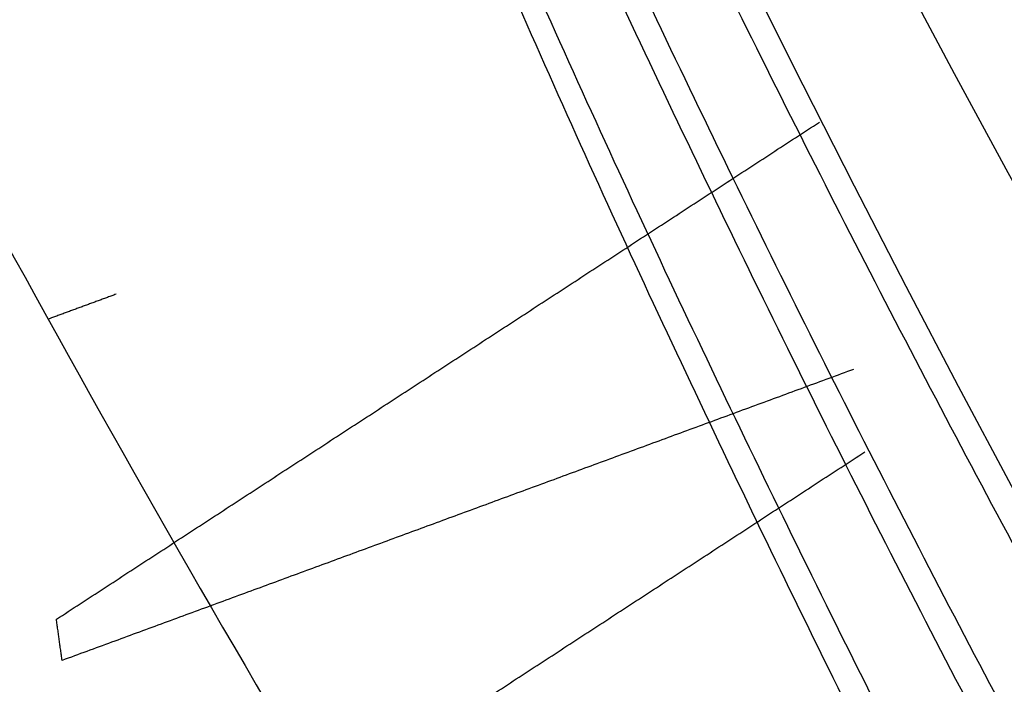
# Model space of a CAD drawing. Header units: millimetres. Extents: x -281 to 347, y -564 to 226.
# Tile 24 of 256: x -221.701 to -220.481, y -295.929 to -295.105. Entities that reach past the tile are written whole.
import ezdxf

# ---------------------------------------------------------------- set-up
doc = ezdxf.new("R2010")
doc.units = ezdxf.units.MM
doc.layers.add('Layer 01', color=18, linetype='Continuous', true_color=0x000000)

# ---------------------------------------------------------------- blocks, each defined once
blk = doc.blocks.new('10CP307DZ')
at = {"layer": 'Layer 01', "extrusion": (0, 1, 0)}
for centre in [(0, 0, -67.8319), (0, 0, -70.3319)]:
    blk.add_arc(centre, 22.4, 270, 90, dxfattribs=at)
at = {"layer": 'Layer 01'}
for points, weights, knots in [([(0, -63.3319, 22.4), (-3.5478, -63.3832, 22.4), (-6.922, -63.4319, 21.3037), (-13.844, -63.5319, 19.0546), (-18.122, -63.6319, 13.1664), (-22.4, -63.7319, 7.2782), (-22.4, -63.8319), (-22.4, -63.9319, -7.2782), (-18.122, -64.0319, -13.1664), (-13.844, -64.1319, -19.0546), (-6.922, -64.2319, -21.3037), (-3.5478, -64.2807, -22.4), (0, -64.3319, -22.4)], [0.975528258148, 0.975528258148, 1, 0.951056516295, 1, 0.951056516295, 1, 0.951056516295, 1, 0.951056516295, 1, 0.975528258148, 0.975528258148], [-72.423761, -72.423761, -72.423761, -65.327433, -65.327433, -50.769657, -50.769657, -36.211881, -36.211881, -21.654104, -21.654104, -7.096328, -7.096328, 0, 0, 0]), ([(0, -64.8319, -22.4), (-3.5478, -64.7807, -22.4), (-6.922, -64.7319, -21.3037), (-13.844, -64.6319, -19.0546), (-18.122, -64.5319, -13.1664), (-22.4, -64.4319, -7.2782), (-22.4, -64.3319), (-22.4, -64.2319, 7.2782), (-18.122, -64.1319, 13.1664), (-13.844, -64.0319, 19.0546), (-6.922, -63.9319, 21.3037), (-3.5478, -63.8832, 22.4), (0, -63.8319, 22.4)], [0.975528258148, 0.975528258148, 1, 0.951056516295, 1, 0.951056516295, 1, 0.951056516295, 1, 0.951056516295, 1, 0.975528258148, 0.975528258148], [-72.423761, -72.423761, -72.423761, -65.327433, -65.327433, -50.769657, -50.769657, -36.211881, -36.211881, -21.654104, -21.654104, -7.096328, -7.096328, 0, 0, 0]), ([(0, -65.3319, 22.4), (-3.5478, -65.3832, 22.4), (-6.922, -65.4319, 21.3037), (-13.844, -65.5319, 19.0546), (-18.122, -65.6319, 13.1664), (-22.4, -65.7319, 7.2782), (-22.4, -65.8319), (-22.4, -65.9319, -7.2782), (-18.122, -66.0319, -13.1664), (-13.844, -66.1319, -19.0546), (-6.922, -66.2319, -21.3037), (-3.5478, -66.2807, -22.4), (0, -66.3319, -22.4)], [0.975528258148, 0.975528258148, 1, 0.951056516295, 1, 0.951056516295, 1, 0.951056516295, 1, 0.951056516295, 1, 0.975528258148, 0.975528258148], [-72.423761, -72.423761, -72.423761, -65.327433, -65.327433, -50.769657, -50.769657, -36.211881, -36.211881, -21.654104, -21.654104, -7.096328, -7.096328, 0, 0, 0]), ([(-22.4, -66.3319), (-22.4, -66.2319, 7.2782), (-18.122, -66.1319, 13.1664), (-13.844, -66.0319, 19.0546), (-6.922, -65.9319, 21.3037), (-3.5478, -65.8832, 22.4), (0, -65.8319, 22.4)], [1, 0.951056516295, 1, 0.951056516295, 1, 0.975528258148, 0.975528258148], [-36.211881, -36.211881, -36.211881, -21.654104, -21.654104, -7.096328, -7.096328, 0, 0, 0]), ([(0, -67.3319, 22.4), (-3.5478, -67.3832, 22.4), (-6.922, -67.4319, 21.3037), (-13.844, -67.5319, 19.0546), (-18.122, -67.6319, 13.1664), (-22.4, -67.7319, 7.2782), (-22.4, -67.8319)], [0.975528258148, 0.975528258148, 1, 0.951056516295, 1, 0.951056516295, 1], [-36.211881, -36.211881, -36.211881, -29.115553, -29.115553, -14.557776, -14.557776, 0, 0, 0])]:
    blk.add_rational_spline(points, weights, degree=2, knots=knots, dxfattribs=at)
blk = doc.blocks.new('10CP307GZ')
at = {"layer": 'Layer 01'}
blk.add_open_spline([(-9.0623, 21.7718), (-8.5016, 21.9901), (-7.9338, 22.1866), (-6.784, 22.5364), (-6.201, 22.6893), (-5.6169, 22.8189, 0)], degree=3, knots=[-3.605423, -3.605423, -3.605423, -3.605423, -1.802712, -1.802712, 0, 0, 0, 0], dxfattribs=at)
for points in [[(-7.2874, 22.4283, 1.975), (-7.2874, 22.4283, 1.85), (-7.2874, 22.4283, 1.725)], [(-7.2874, 22.4283, 3.725), (-7.1201, 21.9135, 3.4125), (-6.9529, 21.3988, 3.1)], [(-7.2874, 22.4283, 1.725), (-7.1201, 21.9135, 1.4125), (-6.9529, 21.3988, 1.1)], [(-6.9529, 21.3988, 2.6), (-7.1201, 21.9135, 2.2875), (-7.2874, 22.4283, 1.975)], [(-7.2453, 22.2989, 0.0536), (-7.2597, 22.343, 0.0268), (-7.274, 22.3871, 0)]]:
    blk.add_open_spline(points, degree=2, dxfattribs=at)
blk = doc.blocks.new('PL307ABINT')
at = {"layer": 'Layer 01', "extrusion": (-0.922989, 0.052917, 0.381171), "rotation": 282.7620879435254}
blk.add_blockref('10CP307DZ', (1432.2505, 70.8839, 155.7207), dxfattribs=at)
at = {"layer": 'Layer 01', "extrusion": (0.02824, -0.978516, 0.204226), "rotation": 44.56152783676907}
blk.add_blockref('10CP307GZ', (-239.707, -167.1078, 1342.1943), dxfattribs=at)

msp = doc.modelspace()

# ---------------------------------------------------------------- block references
at = {"layer": 'Layer 01', "extrusion": (0, -1, 0)}
msp.add_blockref('PL307ABINT', (0, 1307.4395, 174.3327), dxfattribs=at)

doc.saveas('drawing.dxf')
